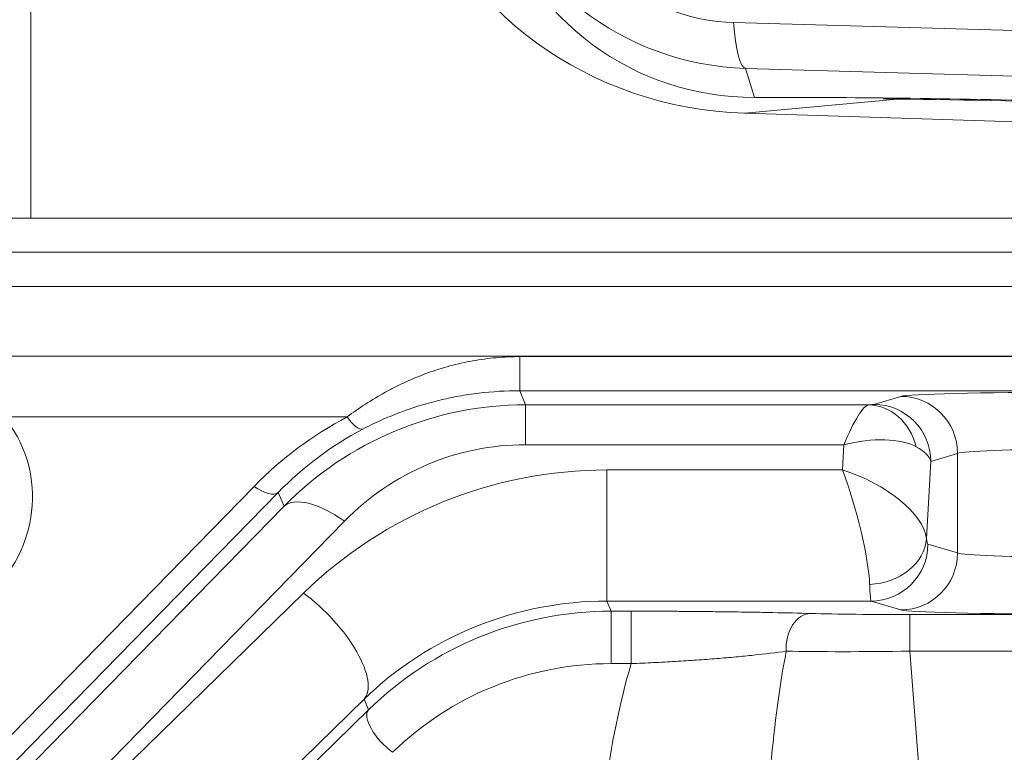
# Model space of a CAD drawing. Header units: millimetres. Extents: x 0 to 837, y 0 to 589.
# Tile 116 of 166: x 652.79 to 661.42, y 258.67 to 265.1. Entities that reach past the tile are written whole.
import ezdxf

# ---------------------------------------------------------------- set-up
doc = ezdxf.new("R2010")
doc.units = ezdxf.units.MM
doc.layers.add('1', color=7, linetype='Continuous', true_color=0xffffff)
doc.styles.add('ideas_simplex', font='simplex.shx')
doc.dimstyles.get("Standard").update_dxf_attribs({"dimtxt": 0.18, "dimasz": 0.18, "dimexe": 0.18, "dimexo": 0.0625, "dimgap": 0.09, "dimtad": 0, "dimtih": 1, "dimtoh": 1, "dimdec": 4, "dimzin": 0, "dimdsep": 46, "dimtxsty": 'Standard', "dimcen": 0.09, "dimadec": 0, "dimazin": 0, "dimtfac": 1, "dimtdec": 4, "dimtofl": 0, "dimtmove": 0, "dimatfit": 3, "dimfxl": 1, "dimtolj": 1, "dimtzin": 0, "dimarcsym": 0})

# ---------------------------------------------------------------- blocks, each defined once
blk = doc.blocks.new('_U12')
at = {"layer": '1', "color": 152, "lineweight": 13}
for p, q in [((678.391509, 321.859267), (606.996155, 321.859267)), ((658.921021, 247.859267), (606.996155, 247.859267))]:
    blk.add_line(p, q, dxfattribs=at)
at = {"layer": '1', "color": 27, "lineweight": 13}
blk.add_line((608.996155, 247.859267), (608.996155, 321.859267), dxfattribs=at)
at = {"layer": '1', "color": 87, "lineweight": 25}
for p, q in [((607.496155, 293.446767), (601.871155, 293.446767)), ((601.871155, 293.446767), (601.871155, 291.946767)), ((607.496155, 291.946767), (607.496155, 293.446767)), ((601.871155, 277.771767), (601.871155, 276.271767)), ((607.496155, 276.271767), (607.496155, 277.771767)), ((601.871155, 276.271767), (607.496155, 276.271767))]:
    blk.add_line(p, q, dxfattribs=at)
at = {"layer": '1', "color": 27, "lineweight": 18}
for points in [[(608.996155, 321.859267), (609.525136, 318.859269), (608.467174, 318.859265)], [(608.996155, 247.859267), (608.467174, 250.859265), (609.525136, 250.859269)]]:
    blk.add_solid(points, dxfattribs=at)
at = {"layer": '1', "color": 87, "linetype": 'Continuous', "lineweight": 25, "char_height": 3, "attachment_point": 7, "rotation": 90, "line_spacing_factor": 1.204819, "style": 'ideas_simplex'}
for s, insert in [('\\W1.2715;2.913', (607.342655, 277.719267)), ('\\W1.1250;74', (600.030155, 282.174267))]:
    blk.add_mtext(s, dxfattribs=dict(at, insert=insert))

msp = doc.modelspace()

# ---------------------------------------------------------------- linework, layer by layer
at = {"layer": '1', "color": 9, "linetype": 'Continuous', "lineweight": 18}
for p, q in [((652.8915, 277.0502), (652.8915, 263.3593)), ((659.6684, 264.416), (659.2311, 264.416)), ((659.1474, 264.2778), (671.9913, 263.8683)), ((645.0579, 263.3593), (652.8915, 263.3593)), ((671.9911, 263.3593), (652.8915, 263.3593))]:
    msp.add_line(p, q, dxfattribs=at)
at = {"layer": '1', "color": 9, "linetype": 'Continuous', "lineweight": 13}
for p, q in [((659.0489, 265.074), (670.0327, 264.761)), ((671.9913, 264.3058), (659.153, 264.6717)), ((659.153, 264.6717), (659.2311, 264.416)), ((660.4829, 264.4023), (659.1474, 264.2778))]:
    msp.add_line(p, q, dxfattribs=at)
at = {"layer": '1', "color": 143, "linetype": 'Continuous', "lineweight": 18}
msp.add_line((645.5341, 263.0593), (671.9916, 263.0593), dxfattribs=at)
at = {"layer": '1', "color": 143, "linetype": 'Continuous', "lineweight": 13}
for p, q in [((671.9916, 262.7593), (645.5341, 262.7593)), ((640.1681, 262.148), (671.9921, 262.148)), ((657.1751, 262.1438), (671.9916, 262.1438)), ((657.1751, 262.1438), (657.1751, 261.8451)), ((657.1751, 261.8451), (657.2263, 261.7216)), ((671.9916, 261.8451), (657.1751, 261.8451)), ((660.2786, 261.7254), (660.5135, 261.7956)), ((657.2263, 261.7216), (657.2263, 261.3716)), ((657.2263, 261.7216), (660.2335, 261.7216)), ((655.6634, 261.615), (652.6555, 261.615)), ((660.0156, 261.3716), (657.2263, 261.3716)), ((660.0034, 261.1501), (660.0156, 261.3716)), ((660.7767, 261.2255), (660.7395, 260.5492)), ((661.0116, 261.2958), (660.7767, 261.2255)), ((661.0116, 260.4227), (661.0116, 261.2958)), ((657.9391, 261.1501), (660.0034, 261.1501)), ((657.9391, 260.0006), (657.9391, 261.1501)), ((642.9377, 248.8114), (654.8478, 261.0061)), ((655.0598, 260.9539), (643.1497, 248.7593)), ((655.1103, 260.8322), (655.0598, 260.9539)), ((650.5455, 256.1584), (655.1103, 260.8322)), ((655.6404, 260.7018), (651.0757, 256.028)), ((660.7519, 260.5004), (661.0116, 260.4227)), ((651.1448, 256.028), (655.281, 260.07)), ((660.2538, 260.0006), (657.9391, 260.0006)), ((657.9391, 260.0006), (657.9759, 259.9119)), ((660.5135, 259.9229), (660.2538, 260.0006)), ((657.9759, 259.4521), (657.9759, 259.9119)), ((657.9759, 259.9119), (658.1517, 259.9119)), ((658.1517, 259.9119), (658.1517, 259.4521)), ((660.5937, 259.8822), (668.1893, 259.8822)), ((660.5937, 259.5614), (660.5937, 259.8822)), ((660.5937, 259.5614), (660.6678, 258.5808)), ((668.1893, 259.5614), (660.5937, 259.5614)), ((658.1517, 259.4521), (657.9759, 259.4521)), ((655.8112, 259.14), (651.6749, 255.0981)), ((655.85, 259.0463), (655.8112, 259.14)), ((645.7569, 249.1834), (655.85, 259.0463))]:
    msp.add_line(p, q, dxfattribs=at)
at = {"layer": '1', "color": 9, "linetype": 'Continuous', "lineweight": 18}
for centre, major_axis, ratio, start_param, end_param in [((659.2839, 267.2771), (-3.1773, -0.2394), 0.941521, 0.215581, 1.457131), ((659.2292, 267.2046), (-0.0592, -2.5334), 0.985057, 5.036996, 6.276368), ((659.3165, 266.9191), (-1.4707, -2.0627), 0.964152, 5.646045, 6.885417), ((663.3453, 264.1591), (-5.2, 0.1819), 0.034878, 4.888142, 5.499007), ((663.3453, 264.1591), (-5, 0.1749), 0.034878, 4.888142, 5.32315)]:
    msp.add_ellipse(centre, major_axis=major_axis, ratio=ratio, start_param=start_param, end_param=end_param, dxfattribs=at)
at = {"layer": '1', "color": 9, "linetype": 'Continuous', "lineweight": 13}
for centre, major_axis, ratio, start_param, end_param in [((659.099, 266.8578), (-0.0329, -1.7843), 0.978552, 5.03395, 6.273322), ((659.1792, 265.4207), (-0.0214, -0.7497), 0.181414, 5.198395, 6.247711)]:
    msp.add_ellipse(centre, major_axis=major_axis, ratio=ratio, start_param=start_param, end_param=end_param, dxfattribs=at)
at = {"layer": '1', "color": 143, "linetype": 'Continuous', "lineweight": 13}
for centre, major_axis, ratio, start_param, end_param in [((662.0077, 261.7922), (-1.5, 0), 0.026186, 4.712389, 6.195919), ((660.5135, 261.2958), (-0.1434, 0.479), 0.995856, 4.422707, 5.991222), ((657.2426, 258.6833), (-0.6054, 2.979), 0.986374, 6.085419, 6.870533), ((660.0156, 260.9718), (-0.2286, -0.749), 0.170757, 3.219839, 4.202275), ((660.0296, 261.7259), (-0.2504, -0.0002), 0.031404, 2.522132, 3.036683), ((660.2335, 261.2218), (0.0225, -0.4995), 0.864178, 1.798159, 3.089547), ((660.2786, 261.2255), (0.1434, -0.479), 0.995856, 1.281115, 2.84963), ((651.8026, 260.8696), (-0.663, -0.9217), 0.956601, 1.389775, 2.902578), ((657.1976, 258.632), (-0.6748, 3.2905), 0.981792, 0.277545, 0.586413), ((655.6634, 261.7749), (-0.1398, 0.2654), 0.281662, 2.061936, 3.112164), ((657.1976, 258.7919), (-0.6162, 2.9964), 0.97997, 0.277347, 0.586215), ((660.0156, 260.9718), (-0.7514, -0.2538), 0.483887, 3.567957, 4.550393), ((657.2426, 259.0831), (-0.4601, 2.2435), 0.981792, 6.084484, 6.869598), ((660.0296, 261.2261), (-0.7497, 0.0254), 0.344332, 3.237443, 3.751994), ((662.0077, 261.2924), (-1, 0), 0.039279, 4.712389, 6.195919), ((657.915, 257.4597), (-3.6849, -0.7097), 0.98281, 4.518882, 5.303996), ((660.0034, 260.7503), (-0.2072, 0.7493), 0.157833, 3.733955, 5.230942), ((660.0034, 260.7503), (-0.7234, 0.3059), 0.478289, 3.414946, 4.911933), ((654.8478, 261.166), (-0.2146, 0.2096), 0.410893, 1.952429, 3.112876), ((655.6404, 260.302), (0.5366, -0.524), 0.410893, 1.952429, 3.112876), ((660.2414, 260.5492), (-0.4965, -0.0588), 0.802499, 1.475989, 2.994994), ((660.7525, 260.7503), (0, -0.25), 0.087489, 5.647196, 6.257005), ((660.2538, 260.5004), (-0.1434, -0.479), 0.995856, 0.291963, 1.860478), ((660.5135, 260.4227), (0.1434, 0.479), 0.995856, 3.433556, 5.002071), ((662.0077, 260.4261), (-1, 0), 0.039279, 0.087266, 1.570796), ((660.2544, 260.7503), (0, -0.75), 0.029163, 5.647196, 6.257005), ((655.281, 259.6702), (-0.5242, 0.5364), 0.402972, 3.170199, 5.103517), ((657.915, 257.0599), (-2.9492, -0.5639), 0.978608, 4.51937, 5.304485), ((662.0077, 259.9263), (-1.5, 0), 0.026186, 0.087266, 1.570796), ((657.9585, 256.9549), (-2.9473, -0.5697), 0.984491, 4.518547, 5.303661), ((659.7263, 259.592), (-0.0082, -0.2999), 0.722159, 3.179445, 4.834687), ((660.5977, 259.9137), (-1.2034, -0.0001), 0.026128, 0.761013, 1.567515), ((660.8938, 255.6919), (-0.4886, 5.4738), 0.272631, 0.761648, 0.99519), ((660.5977, 259.6138), (-1.5026, -0.0226), 0.034806, 0.761143, 1.567646), ((657.9585, 256.795), (-2.6531, -0.511), 0.98281, 4.518882, 5.303996), ((660.8938, 256.4914), (-0.6102, 5.3589), 0.555322, 0.923637, 1.154563), ((656.062, 258.8343), (0.2097, -0.2146), 0.402972, 3.170199, 5.103517)]:
    msp.add_ellipse(centre, major_axis=major_axis, ratio=ratio, start_param=start_param, end_param=end_param, dxfattribs=at)
at = {"layer": '1', "color": 9, "linetype": 'Continuous', "lineweight": 18}
msp.add_open_spline([(660.3597, 264.405), (660.4002, 264.4037), (660.4413, 264.4028), (660.4829, 264.4023)], degree=3, dxfattribs=at)
at = {"layer": '1', "color": 143, "linetype": 'Continuous', "lineweight": 13}
for points, knots in [([(655.6634, 261.615), (655.7152, 261.6539), (655.7689, 261.6917), (655.8801, 261.764), (655.9376, 261.7987), (656.0266, 261.8478), (656.0567, 261.8637), (656.1179, 261.8945), (656.1488, 261.9093), (656.2421, 261.9518), (656.3052, 261.9775), (656.4331, 262.0238), (656.5629, 262.0648), (656.6964, 262.0949), (656.7979, 262.1131), (656.832, 262.1185), (656.9003, 262.1276), (656.9345, 262.1315), (657.0373, 262.1407), (657.1061, 262.1438), (657.1751, 262.1438)], [0, 0, 0, 0, 0.125, 0.125, 0.25, 0.25, 0.3125, 0.3125, 0.375, 0.375, 0.5, 0.5, 0.625, 0.75, 0.75, 0.8125, 0.8125, 0.875, 0.875, 1, 1, 1, 1]), ([(657.1751, 261.8451), (657.0544, 261.8451), (656.935, 261.8379), (656.7576, 261.8165), (656.6988, 261.8076), (656.5817, 261.7864), (656.5235, 261.774), (656.4077, 261.7457), (656.3502, 261.7298), (656.2643, 261.7031), (656.2358, 261.6938), (656.1789, 261.6742), (656.1506, 261.664), (656.0667, 261.6322), (656.0118, 261.6094), (655.9045, 261.561), (655.852, 261.5353), (655.8009, 261.5084)], [0, 0, 0, 0, 0.25, 0.25, 0.375, 0.375, 0.5, 0.5, 0.625, 0.625, 0.6875, 0.6875, 0.75, 0.75, 0.875, 0.875, 1, 1, 1, 1]), ([(659.5103, 259.5613), (659.4204, 259.5491), (659.3256, 259.5375), (659.174, 259.5213), (659.1219, 259.516), (659.041, 259.5084), (659.0136, 259.5059), (658.9578, 259.501), (658.9295, 259.4986), (658.8438, 259.4916), (658.7854, 259.4872), (658.6657, 259.4788), (658.6044, 259.4748), (658.51, 259.4693), (658.4781, 259.4675), (658.4137, 259.464), (658.3813, 259.4623), (658.2837, 259.4575), (658.2181, 259.4547), (658.1517, 259.4521)], [0, 0, 0, 0, 0.25, 0.25, 0.375, 0.375, 0.4375, 0.4375, 0.5, 0.5, 0.625, 0.625, 0.75, 0.75, 0.8125, 0.8125, 0.875, 0.875, 1, 1, 1, 1])]:
    msp.add_open_spline(points, degree=3, knots=knots, dxfattribs=at)
at = {"layer": '1', "color": 143, "linetype": 'Continuous', "lineweight": 18}
msp.add_open_spline([(658.1517, 259.9119), (658.2273, 259.9119), (658.3023, 259.9118), (658.414, 259.9114), (658.4512, 259.9112), (658.5067, 259.9109), (658.5251, 259.9108), (658.5619, 259.9106), (658.5801, 259.9105), (658.6709, 259.9098), (658.7418, 259.9092), (658.8807, 259.9078), (658.9487, 259.907), (659.0486, 259.9057), (659.0816, 259.9052), (659.1468, 259.9042), (659.1789, 259.9037), (659.2736, 259.9021), (659.3345, 259.901), (659.5117, 259.8974), (659.6222, 259.8948), (659.7263, 259.8919)], degree=3, knots=[0, 0, 0, 0, 0.125, 0.125, 0.1875, 0.1875, 0.21875, 0.21875, 0.25, 0.25, 0.375, 0.375, 0.5, 0.5, 0.5625, 0.5625, 0.625, 0.625, 0.75, 0.75, 1, 1, 1, 1], dxfattribs=at)

# ---------------------------------------------------------------- dimensions: what is measured, and where the dimension line sits
at = {"layer": '1', "color": 87, "linetype": 'Continuous', "lineweight": 25}
dim = msp.add_linear_dim(base=(608.9962, 247.8593), p1=(688.8915, 321.8593), p2=(664.3915, 247.8593), angle=90, text='<>\\P[\\C87;{\\H1.00x;\\Fsimplex.shx;2.913\\Fsimplex.shx;}\\C87; ]', dimstyle='Standard', override={"dimtxt": 3, "dimasz": 3, "dimexe": 2, "dimexo": 2.5, "dimgap": 1.5, "dimtad": 1, "dimtih": 0, "dimtoh": 0, "dimdec": 2, "dimlfac": 1, "dimzin": 8, "dimdsep": 44, "dimlunit": 2, "dimtxsty": 'ideas_simplex', "dimsah": 1, "dimse1": 0, "dimse2": 0, "dimsd1": 0, "dimsd2": 0, "dimclrd": 27, "dimclre": 152, "dimclrt": 87, "dimtol": 0, "dimtm": -0.1, "dimtfac": 0.5, "dimtdec": 2, "dimtofl": 1, "dimtmove": 0, "dimtzin": 8, "dimlwd": 13, "dimlwe": 13}, dxfattribs=at)
dim.commit()
dim.dimension.update_dxf_attribs({"geometry": '_U12', "text_midpoint": (608.9962, 284.8593), "dimtype": 160})

doc.saveas('drawing.dxf')
